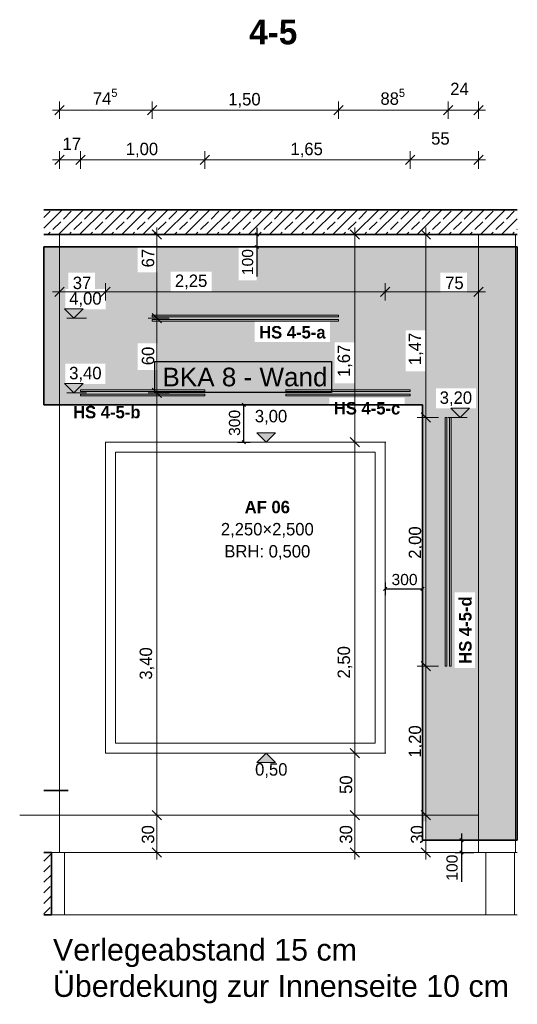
# Model space of a CAD drawing. Extents: x -22247 to 536407, y -187892 to 17509.
# Tile 55 of 75: x 447912 to 451915, y -186496 to -178578. Entities that reach past the tile are written whole.
import ezdxf
from ezdxf.lldxf.tags import DXFTag

# ---------------------------------------------------------------- set-up
doc = ezdxf.new("R2010")
doc.units = 0
doc.header["$LTSCALE"] = 50
doc.layers.get('0').update_dxf_attribs({"lineweight": 25})
for name, color, linetype, lineweight in [('01 Allgemein Beschriftung', 7, 'Continuous', 25), ('01 Bemaßung einbauteile', 7, 'Continuous', 25), ('01AFU Allgemein Bemaßung', 7, 'Continuous', 25), ('20 Außenwände', 7, 'Continuous', 25), ('20 Dach Stb-Decke', 7, 'Continuous', 25), ('20 Einbauteile - Halfenschienen', 7, 'Continuous', 25), ('20 Fenster Texte', 7, 'Continuous', 25), ('20 Fundament', 7, 'Continuous', 25), ('20 Innenwände', 7, 'Continuous', 25), ('H_Mass', 7, 'Continuous', 25), ('H_Text', 7, 'Continuous', 25), ('X_Mass', 7, 'Continuous', 25), ('X_Text', 7, 'Continuous', 25)]:
    doc.layers.add(name, color=color, linetype=linetype, lineweight=lineweight)
doc.layers.add('H_Fläschenheizung', color=7, linetype='Continuous', lineweight=35, true_color=0xff9393)
doc.styles.add('ERSTELLTER_STIL_2', font='GOTHIC.TTF')
doc.styles.add('ERSTELLTER_STIL_3', font='txt')
doc.styles.get("Standard").update_dxf_attribs({"font": 'txt.shx'})
tags = doc.linetypes.add('Untersicht', pattern=[0.4, 0.3, -0.1]).pattern_tags.tags
tags[6:7] = [DXFTag(74, 4), DXFTag(75, 0), DXFTag(340, '0'), DXFTag(46, 1.0), DXFTag(50, 0.0), DXFTag(44, 0.0), DXFTag(45, 0.0)]
tags[4:5] = [DXFTag(74, 4), DXFTag(75, 0), DXFTag(340, '0'), DXFTag(46, 1.0), DXFTag(50, 0.0), DXFTag(44, 0.0), DXFTag(45, 0.0)]
pattern_1 = [(45, (429468.53, -184975.84), (-84.8528, 84.8528), []), (45, (429426.1, -184933.41), (-84.8528, 84.8528), [90, -30])]

# ---------------------------------------------------------------- blocks, each defined once
blk = doc.blocks.new('Schraffur_A07DT84KVH', base_point=(448106.7, -185175.8))
at = {"ltscale": 0.35}
for points in [[(448862, -180405.8), (448304, -180612.5), (448106.7, -180405.8)], [(448304, -180612.5), (448106.7, -181675.8), (448106.7, -180405.8)], [(448862, -180405.8), (448518.3, -180612.5), (448304, -180612.5)], [(448862, -180405.8), (448602.2, -180744.5), (448518.3, -180744.5)], [(448862, -180405.8), (448518.3, -180744.5), (448518.3, -180612.5)], [(448862, -181395.6), (448862, -180405.8), (448602.2, -180906.5)], [(448862, -180405.8), (448602.2, -180906.5), (448602.2, -180744.5)], [(448862, -180609.1), (448862, -181395.6), (448862, -180405.8)], [(449022, -180609.1), (449022, -180405.8), (449673.5, -180409.2)], [(449022, -180405.8), (449673.5, -180409.2), (451915.1, -180405.8)], [(449022, -180609.1), (449673.5, -180409.2), (449126.6, -180603.3)], [(449673.5, -180409.2), (449456.5, -180603.3), (449126.6, -180603.3)], [(449673.5, -180673), (449456.5, -180763.3), (449673.5, -180409.2)], [(449456.5, -180763.3), (449673.5, -180409.2), (449456.5, -180603.3)], [(449673.5, -180409.2), (451915.1, -180405.8), (449817.5, -180409.2)], [(451294.8, -180613.4), (449817.5, -180673), (451915.1, -180405.8)], [(451915.1, -180405.8), (449817.5, -180409.2), (449817.5, -180673)], [(451294.8, -180613.4), (451915.1, -180405.8), (451509.1, -180613.4)], [(451509.1, -180613.4), (451915.1, -180405.8), (451509.1, -180773.4)], [(451915.1, -180405.8), (451509.1, -180773.4), (451581.7, -181542.4)], [(451581.7, -181704.2), (451581.7, -181542.4), (451915.1, -180405.8)], [(451581.7, -181704.2), (451915.1, -180405.8), (451915.1, -185175.8)], [(449126.6, -180763.3), (449022, -181395.6), (449126.6, -180603.3)], [(449022, -181395.6), (449126.6, -180603.3), (449022, -181181.3)], [(449126.6, -180603.3), (449022, -181181.3), (449022, -180609.1)], [(448304, -180612.5), (448280.2, -180744.5), (448106.7, -181675.8)], [(448304, -180612.5), (448304, -180744.5), (448280.2, -180744.5)], [(449022, -181181.3), (449022, -180609.1), (448862, -181181.3)], [(449022, -180609.1), (448862, -181181.3), (448862, -180609.1)], [(448862, -181181.3), (448862, -180609.1), (448862, -181395.6)], [(449801.6, -181170.2), (449673.5, -180673), (449456.5, -180763.3)], [(449801.6, -181005.8), (449801.6, -181170.2), (449673.5, -180673)], [(449801.6, -181005.8), (449673.5, -180673), (449817.5, -180673)], [(449801.6, -181005.8), (449817.5, -180673), (450409, -181005.8)], [(451294.8, -180613.4), (450409, -181005.8), (449817.5, -180673)], [(451294.8, -180613.4), (450445.4, -181171.5), (450409, -181170.2)], [(451294.8, -180613.4), (450409, -181170.2), (450409, -181005.8)], [(451294.8, -180613.4), (450605.4, -181171.5), (450445.4, -181171.5)], [(451294.8, -180613.4), (451017.6, -181075.7), (450605.4, -181501.5)], [(451294.8, -180613.4), (450605.4, -181501.5), (450605.4, -181171.5)], [(451294.8, -180613.4), (451177.6, -181075.7), (451017.6, -181075.7)], [(451260.9, -181542.4), (451294.8, -180613.4), (451177.6, -181405.7)], [(451294.8, -180613.4), (451177.6, -181405.7), (451177.6, -181075.7)], [(451294.8, -180773.4), (451260.9, -181542.4), (451294.8, -180613.4)], [(448280.2, -181506.5), (448106.7, -181675.8), (448280.2, -180744.5)], [(448280.2, -181506.5), (448280.2, -180744.5), (448280.2, -180906.5)], [(450402.3, -181675.8), (449126.6, -180763.3), (449022, -181395.6)], [(449801.6, -181170.2), (450402.3, -181675.8), (449126.6, -180763.3)], [(449801.6, -181170.2), (449126.6, -180763.3), (449456.5, -180763.3)], [(451581.7, -181542.4), (451294.8, -180773.4), (451260.9, -181542.4)], [(451509.1, -180773.4), (451581.7, -181542.4), (451294.8, -180773.4)], [(448602.2, -180906.5), (448601, -181344.5), (448280.2, -181344.5)], [(448280.2, -181506.5), (448280.2, -180906.5), (448280.2, -181344.5)], [(448602.2, -180906.5), (448280.2, -181344.5), (448280.2, -180906.5)], [(448862, -181395.6), (448601, -181506.5), (448602.2, -180906.5)], [(448601, -181506.5), (448602.2, -180906.5), (448601, -181344.5)], [(451017.6, -181075.7), (451010.1, -181617.2), (450605.4, -181501.5)], [(451017.6, -181405.7), (451010.1, -181675.8), (451017.6, -181075.7)], [(451010.1, -181675.8), (451017.6, -181075.7), (451010.1, -181617.2)], [(450409, -181170.2), (450402.3, -181617.2), (449801.6, -181170.2)], [(450402.3, -181617.2), (449801.6, -181170.2), (450402.3, -181675.8)], [(450445.4, -181501.5), (450409, -181170.2), (450402.3, -181617.2)], [(450445.4, -181171.5), (450445.4, -181501.5), (450409, -181170.2)], [(450402.3, -181675.8), (448862, -181395.6), (448601, -181506.5)], [(449022, -181395.6), (450402.3, -181675.8), (448862, -181395.6)], [(451152.2, -181675.8), (451017.6, -181405.7), (451010.1, -181675.8)], [(451177.6, -181405.7), (451152.2, -181675.8), (451017.6, -181405.7)], [(451186.9, -185024.6), (451177.6, -181405.7), (451152.2, -185024.6)], [(451177.6, -181405.7), (451152.2, -185024.6), (451152.2, -181675.8)], [(451260.9, -181542.4), (451186.9, -185024.6), (451177.6, -181405.7)], [(448280.2, -181506.5), (450402.3, -181675.8), (448106.7, -181675.8)], [(448280.2, -181506.5), (448601, -181506.5), (450402.3, -181675.8)], [(450402.3, -181617.2), (450445.4, -181501.5), (451010.1, -181617.2)], [(451010.1, -181617.2), (450605.4, -181501.5), (450445.4, -181501.5)], [(451260.9, -181704.2), (451186.9, -185175.8), (451260.9, -181542.4)], [(451186.9, -185175.8), (451260.9, -181542.4), (451186.9, -185024.6)], [(451411.4, -183790.3), (451186.9, -185175.8), (451260.9, -181704.2)], [(451581.7, -181704.2), (451411.4, -183183.1), (451260.9, -181704.2)], [(451411.4, -183790.3), (451260.9, -181704.2), (451411.4, -183183.1)], [(451581.7, -181704.2), (451575.8, -183183.1), (451411.4, -183183.1)], [(451581.7, -181704.2), (451915.1, -185175.8), (451575.8, -183790.3)], [(451581.7, -181704.2), (451575.8, -183790.3), (451575.8, -183183.1)], [(451411.4, -183790.3), (451915.1, -185175.8), (451186.9, -185175.8)], [(451411.4, -183790.3), (451575.8, -183790.3), (451915.1, -185175.8)]]:
    blk.add_solid(points, dxfattribs=at)
blk = doc.blocks.new('-D281')
at = {"layer": '01 Bemaßung einbauteile', "color": 200, "linetype": 'Continuous', "lineweight": 18, "ltscale": 0.00105, "true_color": 0xd600ff}
for p, q in [((448.2319, -179.7762), (448.2319, -179.6355)), ((448.4022, -179.7762), (448.4022, -179.6355)), ((448.1757, -179.7058), (448.2319, -179.7058)), ((448.2694, -179.6683), (448.1944, -179.7433)), ((448.2319, -179.7058), (448.4022, -179.7058)), ((448.4397, -179.6683), (448.3647, -179.7433))]:
    blk.add_line(p, q, dxfattribs=at)
at = {"layer": '01 Bemaßung einbauteile', "color": 200, "lineweight": 18, "ltscale": 0.00105, "true_color": 0xd600ff, "insert": (448.2567, -179.6261), "char_height": 0.1, "attachment_point": 7, "style": 'ERSTELLTER_STIL_2'}
blk.add_mtext('\\A1;{\\pql;\\fCentury Gothic|b0|i0|c0|p0;\\W1.000000;17}', dxfattribs=at)
blk = doc.blocks.new('-D282')
at = {"layer": '01 Bemaßung einbauteile', "color": 200, "linetype": 'Continuous', "lineweight": 18, "ltscale": 0.00105, "true_color": 0xd600ff}
for p, q in [((448.4022, -179.7762), (448.4022, -179.6355)), ((449.4022, -179.7762), (449.4022, -179.6355)), ((448.4397, -179.6683), (448.3647, -179.7433)), ((448.4022, -179.7058), (449.4022, -179.7058)), ((449.4397, -179.6683), (449.3647, -179.7433))]:
    blk.add_line(p, q, dxfattribs=at)
at = {"layer": '01 Bemaßung einbauteile', "color": 200, "lineweight": 18, "ltscale": 0.00105, "true_color": 0xd600ff, "insert": (448.7653, -179.6858), "char_height": 0.1, "attachment_point": 7, "style": 'ERSTELLTER_STIL_2'}
blk.add_mtext('\\A1;{\\pql;\\fCentury Gothic|b0|i0|c0|p0;\\W1.000000;1,00}', dxfattribs=at)
blk = doc.blocks.new('-D283')
at = {"layer": '01 Bemaßung einbauteile', "color": 200, "linetype": 'Continuous', "lineweight": 18, "ltscale": 0.00105, "true_color": 0xd600ff}
for p, q in [((449.4022, -179.7762), (449.4022, -179.6355)), ((451.0522, -179.7762), (451.0522, -179.6355)), ((449.4397, -179.6683), (449.3647, -179.7433)), ((449.4022, -179.7058), (451.0522, -179.7058)), ((451.0897, -179.6683), (451.0147, -179.7433))]:
    blk.add_line(p, q, dxfattribs=at)
at = {"layer": '01 Bemaßung einbauteile', "color": 200, "lineweight": 18, "ltscale": 0.00105, "true_color": 0xd600ff, "insert": (450.0903, -179.6858), "char_height": 0.1, "attachment_point": 7, "style": 'ERSTELLTER_STIL_2'}
blk.add_mtext('\\A1;{\\pql;\\fCentury Gothic|b0|i0|c0|p0;\\W1.000000;1,65}', dxfattribs=at)
blk = doc.blocks.new('-D284')
at = {"layer": '01 Bemaßung einbauteile', "color": 200, "linetype": 'Continuous', "lineweight": 18, "ltscale": 0.00105, "true_color": 0xd600ff}
for p, q in [((451.0522, -179.7762), (451.0522, -179.6355)), ((451.6018, -179.7762), (451.6018, -179.6355)), ((451.0897, -179.6683), (451.0147, -179.7433)), ((451.0522, -179.7058), (451.6018, -179.7058)), ((451.5643, -179.7433), (451.6393, -179.6683)), ((451.6018, -179.7058), (451.6581, -179.7058))]:
    blk.add_line(p, q, dxfattribs=at)
at = {"layer": '01 Bemaßung einbauteile', "color": 200, "lineweight": 18, "ltscale": 0.00105, "true_color": 0xd600ff, "insert": (451.2218, -179.5844), "char_height": 0.1, "attachment_point": 7, "style": 'ERSTELLTER_STIL_2'}
blk.add_mtext('\\A1;{\\pql;\\fCentury Gothic|b0|i0|c0|p0;\\W1.000000;55}', dxfattribs=at)
blk = doc.blocks.new('-D285')
at = {"layer": '01AFU Allgemein Bemaßung', "color": 7, "linetype": 'Continuous', "lineweight": 13, "ltscale": 0.00028561}
for p, q in [((448.2694, -180.7283), (448.1944, -180.8033)), ((448.2319, -181.0158), (448.2319, -180.6955)), ((448.6397, -180.7283), (448.5647, -180.8033)), ((448.6022, -180.8362), (448.6022, -180.6955)), ((448.1757, -180.7658), (448.2319, -180.7658)), ((448.2319, -180.7658), (448.6022, -180.7658))]:
    blk.add_line(p, q, dxfattribs=at)
at = {"layer": '01AFU Allgemein Bemaßung', "color": 7, "lineweight": 13, "ltscale": 0.00028561, "insert": (448.3388, -180.7458), "char_height": 0.1, "attachment_point": 7, "style": 'ERSTELLTER_STIL_2'}
blk.add_mtext('\\A1;{\\pql;\\fCentury Gothic|b0|i0|c0|p0;\\W1.000000;37}', dxfattribs=at)
blk = doc.blocks.new('-D286')
at = {"layer": '01AFU Allgemein Bemaßung', "color": 7, "linetype": 'Continuous', "lineweight": 13, "ltscale": 0.00028561}
for p, q in [((448.6397, -180.7283), (448.5647, -180.8033)), ((448.6022, -180.8362), (448.6022, -180.6955)), ((450.8897, -180.7283), (450.8147, -180.8033)), ((450.8522, -180.8362), (450.8522, -180.6955)), ((448.6022, -180.7658), (450.8522, -180.7658))]:
    blk.add_line(p, q, dxfattribs=at)
at = {"layer": '01AFU Allgemein Bemaßung', "color": 7, "lineweight": 13, "ltscale": 0.00028561, "insert": (449.1608, -180.7458), "char_height": 0.1, "attachment_point": 7, "style": 'ERSTELLTER_STIL_2'}
blk.add_mtext('\\A1;{\\pql;\\fCentury Gothic|b0|i0|c0|p0;\\W1.000000;2,25}', dxfattribs=at)
blk = doc.blocks.new('-D287')
at = {"layer": '01AFU Allgemein Bemaßung', "color": 7, "linetype": 'Continuous', "lineweight": 13, "ltscale": 0.00028561}
for p, q in [((450.8897, -180.7283), (450.8147, -180.8033)), ((450.8522, -180.8362), (450.8522, -180.6955)), ((451.5643, -180.8033), (451.6393, -180.7283)), ((451.6018, -181.0158), (451.6018, -180.6955)), ((450.8522, -180.7658), (451.6018, -180.7658)), ((451.6018, -180.7658), (451.6581, -180.7658))]:
    blk.add_line(p, q, dxfattribs=at)
at = {"layer": '01AFU Allgemein Bemaßung', "color": 7, "lineweight": 13, "ltscale": 0.00028561, "insert": (451.3348, -180.7458), "char_height": 0.1, "attachment_point": 7, "style": 'ERSTELLTER_STIL_2'}
blk.add_mtext('\\A1;{\\pql;\\fCentury Gothic|b0|i0|c0|p0;\\W1.000000;75}', dxfattribs=at)
blk = doc.blocks.new('-D288')
at = {"layer": '01 Bemaßung einbauteile', "color": 200, "linetype": 'Continuous', "lineweight": 18, "ltscale": 0.00105, "true_color": 0xd600ff}
for p, q in [((448.2319, -179.3762), (448.2319, -179.2355)), ((448.1757, -179.3058), (448.2319, -179.3058)), ((448.2694, -179.2683), (448.1944, -179.3433))]:
    blk.add_line(p, q, dxfattribs=at)
blk = doc.blocks.new('-D289')
at = {"layer": '01 Bemaßung einbauteile', "color": 200, "linetype": 'Continuous', "lineweight": 18, "ltscale": 0.00105, "true_color": 0xd600ff}
for p, q in [((448.2319, -179.3762), (448.2319, -179.2355)), ((448.9767, -179.3762), (448.9767, -179.2355)), ((448.2694, -179.2683), (448.1944, -179.3433)), ((448.2319, -179.3058), (448.9767, -179.3058)), ((449.0142, -179.2683), (448.9392, -179.3433))]:
    blk.add_line(p, q, dxfattribs=at)
at = {"layer": '01 Bemaßung einbauteile', "color": 200, "lineweight": 18, "ltscale": 0.00105, "true_color": 0xd600ff, "insert": (448.5002, -179.2917), "char_height": 0.1, "attachment_point": 7, "style": 'ERSTELLTER_STIL_2'}
blk.add_mtext('\\A1;{\\pql;\\fCentury Gothic|b0|i0|c0|p0;\\W1.000000;74\\fCentury Gothic|b0|i0|c0|p0;\\W1.000000;\\A1{\\H.66x;\\S5^  ;}}', dxfattribs=at)
blk = doc.blocks.new('-D290')
at = {"layer": '01 Bemaßung einbauteile', "color": 200, "linetype": 'Continuous', "lineweight": 18, "ltscale": 0.00105, "true_color": 0xd600ff}
for p, q in [((448.9767, -179.3762), (448.9767, -179.2355)), ((450.4767, -179.3762), (450.4767, -179.2355)), ((449.0142, -179.2683), (448.9392, -179.3433)), ((448.9767, -179.3058), (450.4767, -179.3058)), ((450.5142, -179.2683), (450.4392, -179.3433))]:
    blk.add_line(p, q, dxfattribs=at)
at = {"layer": '01 Bemaßung einbauteile', "color": 200, "lineweight": 18, "ltscale": 0.00105, "true_color": 0xd600ff, "insert": (449.5898, -179.2858), "char_height": 0.1, "attachment_point": 7, "style": 'ERSTELLTER_STIL_2'}
blk.add_mtext('\\A1;{\\pql;\\fCentury Gothic|b0|i0|c0|p0;\\W1.000000;1,50}', dxfattribs=at)
blk = doc.blocks.new('-D291')
at = {"layer": '01 Bemaßung einbauteile', "color": 200, "linetype": 'Continuous', "lineweight": 18, "ltscale": 0.00105, "true_color": 0xd600ff}
for p, q in [((450.4767, -179.3762), (450.4767, -179.2355)), ((451.3594, -179.3762), (451.3594, -179.2355)), ((450.5142, -179.2683), (450.4392, -179.3433)), ((450.4767, -179.3058), (451.3594, -179.3058)), ((451.3969, -179.2683), (451.3219, -179.3433))]:
    blk.add_line(p, q, dxfattribs=at)
at = {"layer": '01 Bemaßung einbauteile', "color": 200, "lineweight": 18, "ltscale": 0.00105, "true_color": 0xd600ff, "insert": (450.814, -179.2917), "char_height": 0.1, "attachment_point": 7, "style": 'ERSTELLTER_STIL_2'}
blk.add_mtext('\\A1;{\\pql;\\fCentury Gothic|b0|i0|c0|p0;\\W1.000000;88\\fCentury Gothic|b0|i0|c0|p0;\\W1.000000;\\A1{\\H.66x;\\S5^  ;}}', dxfattribs=at)
blk = doc.blocks.new('-D292')
at = {"layer": '01 Bemaßung einbauteile', "color": 200, "linetype": 'Continuous', "lineweight": 18, "ltscale": 0.00105, "true_color": 0xd600ff}
for p, q in [((451.3594, -179.3762), (451.3594, -179.2355)), ((451.6018, -179.3762), (451.6018, -179.2355)), ((451.3969, -179.2683), (451.3219, -179.3433)), ((451.3594, -179.3058), (451.6018, -179.3058)), ((451.5643, -179.3433), (451.6393, -179.2683)), ((451.6018, -179.3058), (451.6581, -179.3058))]:
    blk.add_line(p, q, dxfattribs=at)
at = {"layer": '01 Bemaßung einbauteile', "color": 200, "lineweight": 18, "ltscale": 0.00105, "true_color": 0xd600ff, "insert": (451.3753, -179.1844), "char_height": 0.1, "attachment_point": 7, "style": 'ERSTELLTER_STIL_2'}
blk.add_mtext('\\A1;{\\pql;\\fCentury Gothic|b0|i0|c0|p0;\\W1.000000;24}', dxfattribs=at)
blk = doc.blocks.new('-D293')
at = {"layer": '01 Bemaßung einbauteile', "color": 200, "linetype": 'Continuous', "lineweight": 18, "ltscale": 0.00105, "true_color": 0xd600ff}
for p, q in [((448.9778, -184.9383), (449.0528, -185.0133)), ((449.1153, -184.9758), (448.945, -184.9758)), ((449.0153, -185.2758), (449.0153, -184.9758)), ((449.0856, -185.2758), (448.9153, -185.2758)), ((448.9778, -185.2383), (449.0528, -185.3133)), ((449.0153, -185.3321), (449.0153, -185.2758))]:
    blk.add_line(p, q, dxfattribs=at)
at = {"layer": '01 Bemaßung einbauteile', "color": 200, "lineweight": 18, "ltscale": 0.00105, "true_color": 0xd600ff, "insert": (448.9953, -185.2041), "char_height": 0.1, "attachment_point": 7, "rotation": 90, "style": 'ERSTELLTER_STIL_2'}
blk.add_mtext('\\A1;{\\pql;\\fCentury Gothic|b0|i0|c0|p0;\\W1.000000;30}', dxfattribs=at)
blk = doc.blocks.new('-D294')
at = {"layer": '01 Bemaßung einbauteile', "color": 200, "linetype": 'Continuous', "lineweight": 18, "ltscale": 0.00105, "true_color": 0xd600ff}
for p, q in [((448.9778, -181.5406), (449.0528, -181.6156)), ((449.1153, -181.5781), (448.945, -181.5781)), ((449.0153, -184.9758), (449.0153, -181.5781)), ((448.9778, -184.9383), (449.0528, -185.0133)), ((449.1153, -184.9758), (448.945, -184.9758))]:
    blk.add_line(p, q, dxfattribs=at)
at = {"layer": '01 Bemaßung einbauteile', "color": 200, "lineweight": 18, "ltscale": 0.00105, "true_color": 0xd600ff, "insert": (448.9953, -183.8852), "char_height": 0.1, "attachment_point": 7, "rotation": 90, "style": 'ERSTELLTER_STIL_2'}
blk.add_mtext('\\A1;{\\pql;\\fCentury Gothic|b0|i0|c0|p0;\\W1.000000;3,40}', dxfattribs=at)
blk = doc.blocks.new('-D295')
at = {"layer": '01 Bemaßung einbauteile', "color": 200, "linetype": 'Continuous', "lineweight": 18, "ltscale": 0.00105, "true_color": 0xd600ff}
for p, q in [((449.1153, -180.9781), (448.945, -180.9781)), ((448.9778, -180.9406), (449.0528, -181.0156)), ((449.0153, -181.5781), (449.0153, -180.9781)), ((448.9778, -181.5406), (449.0528, -181.6156)), ((449.1153, -181.5781), (448.945, -181.5781))]:
    blk.add_line(p, q, dxfattribs=at)
at = {"layer": '01 Bemaßung einbauteile', "color": 200, "lineweight": 18, "ltscale": 0.00105, "true_color": 0xd600ff, "insert": (448.9953, -181.3564), "char_height": 0.1, "attachment_point": 7, "rotation": 90, "style": 'ERSTELLTER_STIL_2'}
blk.add_mtext('\\A1;{\\pql;\\fCentury Gothic|b0|i0|c0|p0;\\W1.000000;60}', dxfattribs=at)
blk = doc.blocks.new('-D296')
at = {"layer": '01 Bemaßung einbauteile', "color": 200, "linetype": 'Continuous', "lineweight": 18, "ltscale": 0.00105, "true_color": 0xd600ff}
for p, q in [((449.0528, -180.3433), (448.9778, -180.2683)), ((449.0153, -180.3058), (449.0153, -180.2496)), ((449.1153, -180.3058), (448.945, -180.3058)), ((449.0153, -180.9781), (449.0153, -180.3058)), ((449.1153, -180.9781), (448.945, -180.9781)), ((448.9778, -180.9406), (449.0528, -181.0156))]:
    blk.add_line(p, q, dxfattribs=at)
at = {"layer": '01 Bemaßung einbauteile', "color": 200, "lineweight": 18, "ltscale": 0.00105, "true_color": 0xd600ff, "insert": (448.9953, -180.5699), "char_height": 0.1, "attachment_point": 7, "rotation": 90, "style": 'ERSTELLTER_STIL_2'}
blk.add_mtext('\\A1;{\\pql;\\fCentury Gothic|b0|i0|c0|p0;\\W1.000000;67}', dxfattribs=at)
blk = doc.blocks.new('-D297')
at = {"layer": '01 Bemaßung einbauteile', "color": 200, "linetype": 'Continuous', "lineweight": 18, "ltscale": 0.00105, "true_color": 0xd600ff}
for p, q in [((451.1427, -184.9383), (451.2177, -185.0133)), ((451.2802, -184.9758), (451.1099, -184.9758)), ((451.1802, -185.2758), (451.1802, -184.9758)), ((451.2505, -185.2758), (451.0802, -185.2758)), ((451.1427, -185.2383), (451.2177, -185.3133)), ((451.1802, -185.3321), (451.1802, -185.2758))]:
    blk.add_line(p, q, dxfattribs=at)
at = {"layer": '01 Bemaßung einbauteile', "color": 200, "lineweight": 18, "ltscale": 0.00105, "true_color": 0xd600ff, "insert": (451.1602, -185.2041), "char_height": 0.1, "attachment_point": 7, "rotation": 90, "style": 'ERSTELLTER_STIL_2'}
blk.add_mtext('\\A1;{\\pql;\\fCentury Gothic|b0|i0|c0|p0;\\W1.000000;30}', dxfattribs=at)
blk = doc.blocks.new('-D298')
at = {"layer": '01 Bemaßung einbauteile', "color": 200, "linetype": 'Continuous', "lineweight": 18, "ltscale": 0.00105, "true_color": 0xd600ff}
for p, q in [((451.1427, -183.7383), (451.2177, -183.8133)), ((451.1802, -184.9758), (451.1802, -183.7758)), ((451.1427, -184.9383), (451.2177, -185.0133)), ((451.2802, -184.9758), (451.1099, -184.9758))]:
    blk.add_line(p, q, dxfattribs=at)
at = {"layer": '01 Bemaßung einbauteile', "color": 200, "lineweight": 18, "ltscale": 0.00105, "true_color": 0xd600ff, "insert": (451.1602, -184.5127), "char_height": 0.1, "attachment_point": 7, "rotation": 90, "style": 'ERSTELLTER_STIL_2'}
blk.add_mtext('\\A1;{\\pql;\\fCentury Gothic|b0|i0|c0|p0;\\W1.000000;1,20}', dxfattribs=at)
blk = doc.blocks.new('-D299')
at = {"layer": '01 Bemaßung einbauteile', "color": 200, "linetype": 'Continuous', "lineweight": 18, "ltscale": 0.00105, "true_color": 0xd600ff}
for p, q in [((451.2802, -181.7758), (451.1099, -181.7758)), ((451.1427, -181.7383), (451.2177, -181.8133)), ((451.1802, -183.7758), (451.1802, -181.7758)), ((451.1427, -183.7383), (451.2177, -183.8133)), ((451.2802, -183.7758), (451.1099, -183.7758)), ((451.1802, -184.9758), (451.1802, -183.7758))]:
    blk.add_line(p, q, dxfattribs=at)
at = {"layer": '01 Bemaßung einbauteile', "color": 200, "lineweight": 18, "ltscale": 0.00105, "true_color": 0xd600ff, "insert": (451.1602, -182.9127), "char_height": 0.1, "attachment_point": 7, "rotation": 90, "style": 'ERSTELLTER_STIL_2'}
blk.add_mtext('\\A1;{\\pql;\\fCentury Gothic|b0|i0|c0|p0;\\W1.000000;2,00}', dxfattribs=at)
blk = doc.blocks.new('-D300')
at = {"layer": '01 Bemaßung einbauteile', "color": 200, "linetype": 'Continuous', "lineweight": 18, "ltscale": 0.00105, "true_color": 0xd600ff}
for p, q in [((451.2177, -180.3433), (451.1427, -180.2683)), ((451.1802, -180.3058), (451.1802, -180.2496)), ((451.2802, -180.3058), (451.1099, -180.3058)), ((451.1802, -181.7758), (451.1802, -180.3058)), ((451.2802, -181.7758), (451.1099, -181.7758)), ((451.1427, -181.7383), (451.2177, -181.8133))]:
    blk.add_line(p, q, dxfattribs=at)
at = {"layer": '01 Bemaßung einbauteile', "color": 200, "lineweight": 18, "ltscale": 0.00105, "true_color": 0xd600ff, "insert": (451.1602, -181.3559), "char_height": 0.1, "attachment_point": 7, "rotation": 90, "style": 'ERSTELLTER_STIL_2'}
blk.add_mtext('\\A1;{\\pql;\\fCentury Gothic|b0|i0|c0|p0;\\W1.000000;1,47}', dxfattribs=at)
blk = doc.blocks.new('-D301')
at = {"layer": '01AFU Allgemein Bemaßung', "color": 7, "linetype": 'Continuous', "lineweight": 13, "ltscale": 0.00028561}
for p, q in [((450.5704, -184.9383), (450.6454, -185.0133)), ((450.8579, -184.9758), (450.5376, -184.9758)), ((450.6079, -185.2758), (450.6079, -184.9758)), ((450.8579, -185.2758), (450.5376, -185.2758)), ((450.5704, -185.2383), (450.6454, -185.3133)), ((450.6079, -185.3321), (450.6079, -185.2758))]:
    blk.add_line(p, q, dxfattribs=at)
at = {"layer": '01AFU Allgemein Bemaßung', "color": 7, "lineweight": 13, "ltscale": 0.00028561, "insert": (450.5879, -185.2041), "char_height": 0.1, "attachment_point": 7, "rotation": 90, "style": 'ERSTELLTER_STIL_2'}
blk.add_mtext('\\A1;{\\pql;\\fCentury Gothic|b0|i0|c0|p0;\\W1.000000;30}', dxfattribs=at)
blk = doc.blocks.new('-D302')
at = {"layer": '01AFU Allgemein Bemaßung', "color": 7, "linetype": 'Continuous', "lineweight": 13, "ltscale": 0.00028561}
for p, q in [((450.8579, -184.4758), (450.5376, -184.4758)), ((450.5704, -184.4383), (450.6454, -184.5133)), ((450.6079, -184.9758), (450.6079, -184.4758)), ((450.5704, -184.9383), (450.6454, -185.0133)), ((450.8579, -184.9758), (450.5376, -184.9758))]:
    blk.add_line(p, q, dxfattribs=at)
at = {"layer": '01AFU Allgemein Bemaßung', "color": 7, "lineweight": 13, "ltscale": 0.00028561, "insert": (450.5879, -184.8041), "char_height": 0.1, "attachment_point": 7, "rotation": 90, "style": 'ERSTELLTER_STIL_2'}
blk.add_mtext('\\A1;{\\pql;\\fCentury Gothic|b0|i0|c0|p0;\\W1.000000;50}', dxfattribs=at)
blk = doc.blocks.new('-D303')
at = {"layer": '01AFU Allgemein Bemaßung', "color": 7, "linetype": 'Continuous', "lineweight": 13, "ltscale": 0.00028561}
for p, q in [((450.5704, -181.9383), (450.6454, -182.0133)), ((450.8579, -181.9758), (450.5376, -181.9758)), ((450.6079, -184.4758), (450.6079, -181.9758)), ((450.8579, -184.4758), (450.5376, -184.4758)), ((450.5704, -184.4383), (450.6454, -184.5133))]:
    blk.add_line(p, q, dxfattribs=at)
at = {"layer": '01AFU Allgemein Bemaßung', "color": 7, "lineweight": 13, "ltscale": 0.00028561, "insert": (450.5879, -183.8758), "char_height": 0.1, "attachment_point": 7, "rotation": 90, "style": 'ERSTELLTER_STIL_2'}
blk.add_mtext('\\A1;{\\pql;\\fCentury Gothic|b0|i0|c0|p0;\\W1.000000;2,50}', dxfattribs=at)
blk = doc.blocks.new('-D304')
at = {"layer": '01AFU Allgemein Bemaßung', "color": 7, "linetype": 'Continuous', "lineweight": 13, "ltscale": 0.00028561}
for p, q in [((450.6454, -180.3433), (450.5704, -180.2683)), ((450.8579, -180.3058), (450.5376, -180.3058)), ((450.6079, -181.9758), (450.6079, -180.3058)), ((450.5704, -181.9383), (450.6454, -182.0133)), ((450.8579, -181.9758), (450.5376, -181.9758))]:
    blk.add_line(p, q, dxfattribs=at)
at = {"layer": '01AFU Allgemein Bemaßung', "color": 7, "lineweight": 13, "ltscale": 0.00028561, "insert": (450.5879, -181.4517), "char_height": 0.1, "attachment_point": 7, "rotation": 90, "style": 'ERSTELLTER_STIL_2'}
blk.add_mtext('\\A1;{\\pql;\\fCentury Gothic|b0|i0|c0|p0;\\W1.000000;1,67}', dxfattribs=at)
blk = doc.blocks.new('-D305')
at = {"layer": '01AFU Allgemein Bemaßung', "color": 7, "linetype": 'Continuous', "lineweight": 13, "ltscale": 0.00028561}
for p, q in [((450.6454, -180.3433), (450.5704, -180.2683)), ((450.6079, -180.3058), (450.6079, -180.2496)), ((450.8579, -180.3058), (450.5376, -180.3058))]:
    blk.add_line(p, q, dxfattribs=at)
blk = doc.blocks.new('Maß_A06WTXF51A', base_point=(449700, -180642.1))
at = {"ltscale": 0.003906}
for p, q in [((449820, -180252.8), (449820, -180642.1)), ((449770, -180305.8), (449870, -180305.8)), ((449806.7, -180292.6), (449833.3, -180319.1)), ((449770, -180405.8), (449870, -180405.8)), ((449806.7, -180392.6), (449833.3, -180419.1))]:
    blk.add_line(p, q, dxfattribs=at)
at = {"ltscale": 0.003906, "insert": (449700, -180632.3), "char_height": 90, "attachment_point": 1, "rotation": 90}
blk.add_mtext('{\\fArial;100}', dxfattribs=at)
blk = doc.blocks.new('Maß_A06WTXF61A', base_point=(449595, -181989.1))
at = {"ltscale": 0.003906}
for p, q in [((449665, -181675.8), (449765, -181675.8)), ((449701.7, -181662.6), (449728.3, -181689.1)), ((449715, -181975.8), (449715, -181675.8)), ((449665, -181975.8), (449765, -181975.8)), ((449701.7, -181962.6), (449728.3, -181989.1))]:
    blk.add_line(p, q, dxfattribs=at)
at = {"ltscale": 0.003906, "insert": (449595, -181925.1), "char_height": 90, "attachment_point": 1, "rotation": 90}
blk.add_mtext('{\\fArial;300}', dxfattribs=at)
blk = doc.blocks.new('Maß_A06WTXF81A', base_point=(450838.9, -183205))
at = {"ltscale": 0.003906}
for p, q in [((450852.2, -183105), (450852.2, -183205)), ((451152.2, -183105), (451152.2, -183205)), ((450865.5, -183141.7), (450838.9, -183168.3)), ((450852.2, -183155), (451152.2, -183155)), ((451165.5, -183141.7), (451138.9, -183168.3))]:
    blk.add_line(p, q, dxfattribs=at)
at = {"ltscale": 0.003906, "insert": (450902.9, -183035), "char_height": 90, "attachment_point": 1}
blk.add_mtext('{\\fArial;300}', dxfattribs=at)
blk = doc.blocks.new('Bauteilbeschriftung_A07DT84SVH', base_point=(448998, -181576.2))
at = {"linetype": 'Continuous', "ltscale": 0.25}
for p, q in [((448998, -181326.2), (450419.5, -181326.2)), ((448998, -181576.2), (448998, -181326.2)), ((450419.5, -181326.2), (450419.5, -181576.2)), ((450419.5, -181576.2), (448998, -181576.2))]:
    blk.add_line(p, q, dxfattribs=at)
at = {"ltscale": 0.25, "insert": (449060.6, -181376.2), "char_height": 150, "attachment_point": 1}
blk.add_mtext('{\\fArial;BKA 8 - Wand}', dxfattribs=at)
blk = doc.blocks.new('Maß_A07DT84TVH', base_point=(451345, -185512.1))
at = {"ltscale": 0.25}
for p, q in [((451415, -185175.8), (451565, -185175.8)), ((451451.7, -185162.6), (451478.3, -185189.1)), ((451465, -185122.8), (451465, -185512.1)), ((451415, -185275.8), (451565, -185275.8)), ((451451.7, -185262.6), (451478.3, -185289.1))]:
    blk.add_line(p, q, dxfattribs=at)
at = {"ltscale": 0.25, "insert": (451345, -185502.3), "char_height": 90, "attachment_point": 1, "rotation": 90}
blk.add_mtext('{\\fArial;100}', dxfattribs=at)

msp = doc.modelspace()

# ---------------------------------------------------------------- hatches: boundary and pattern name
at = {"layer": '01AFU Allgemein Bemaßung', "linetype": 'Continuous', "lineweight": 13, "ltscale": 0.00028561}
for points in [[(449895.7, -181975.8), (449970.7, -181900.8), (449820.7, -181900.8)], [(449895.7, -184475.8), (449820.7, -184550.8), (449970.7, -184550.8)]]:
    msp.add_hatch(color=7, dxfattribs=at).paths.add_polyline_path(points)
at = {"layer": '20 Dach Stb-Decke', "linetype": 'Continuous', "lineweight": 13, "ltscale": 0.00028561, "true_color": 0x000100}
h = msp.add_hatch(dxfattribs=at)
h.set_pattern_fill('Beton_Stahlbeton_000e', color=98, scale=1000, style=0, pattern_type=2)
h.set_pattern_definition(pattern_1)
h.paths.add_polyline_path([(448106.7, -180105.8), (448106.7, -180305.8), (451915.1, -180305.8), (451915.1, -180105.8)])
at = {"layer": '20 Fundament', "linetype": 'Continuous', "lineweight": 13, "ltscale": 0.00028561, "true_color": 0x000100}
h = msp.add_hatch(dxfattribs=at)
h.set_pattern_fill('Beton_Stahlbeton_000e', color=98, scale=1000, style=0, pattern_type=2)
h.set_pattern_definition(pattern_1)
h.paths.add_polyline_path([(448167.3, -185775.8), (448167.3, -185275.8), (448106.7, -185275.8), (448106.7, -185775.8)])

# ---------------------------------------------------------------- linework, layer by layer
at = {"layer": '01 Bemaßung einbauteile', "color": 200, "linetype": 'Continuous', "lineweight": 18, "ltscale": 0.00105, "true_color": 0xd600ff}
for p, q in [((448348.5, -180978.1), (448273.5, -180903.1)), ((448273.5, -180903.1), (448423.5, -180903.1)), ((448423.5, -180903.1), (448348.5, -180978.1)), ((448348.5, -180978.1), (448292.2, -180978.1)), ((448348.5, -180978.1), (448448.5, -180978.1)), ((448348.5, -181578.1), (448273.5, -181503.1)), ((448273.5, -181503.1), (448423.5, -181503.1)), ((448423.5, -181503.1), (448348.5, -181578.1)), ((448348.5, -181578.1), (448292.2, -181578.1)), ((448348.5, -181578.1), (448448.5, -181578.1)), ((451455.1, -181775.8), (451380.1, -181700.8)), ((451380.1, -181700.8), (451530.1, -181700.8)), ((451530.1, -181700.8), (451455.1, -181775.8)), ((451455.1, -181775.8), (451355.1, -181775.8)), ((451455.1, -181775.8), (451511.3, -181775.8))]:
    msp.add_line(p, q, dxfattribs=at)
at = {"layer": '01AFU Allgemein Bemaßung', "color": 7, "linetype": 'Continuous', "lineweight": 13, "ltscale": 0.00028561}
for p, q in [((449895.7, -181975.8), (449820.7, -181900.8)), ((449820.7, -181900.8), (449970.7, -181900.8)), ((449970.7, -181900.8), (449895.7, -181975.8)), ((449895.7, -181975.8), (449839.4, -181975.8)), ((449895.7, -181975.8), (450145.7, -181975.8)), ((449895.7, -184475.8), (449645.7, -184475.8)), ((449895.7, -184475.8), (449820.7, -184550.8)), ((449895.7, -184475.8), (449951.9, -184475.8)), ((449970.7, -184550.8), (449895.7, -184475.8)), ((449820.7, -184550.8), (449970.7, -184550.8))]:
    msp.add_line(p, q, dxfattribs=at)
at = {"layer": '20 Außenwände', "color": 7, "linetype": 'Continuous', "lineweight": 18, "ltscale": 0.00105}
for p, q in [((451601.8, -180305.8), (451601.8, -185275.8)), ((451900.1, -185275.8), (451900.1, -180305.8)), ((448602.2, -181975.8), (448602.2, -184475.8)), ((448602.2, -184475.8), (448602.2, -181975.8)), ((448602.2, -181975.8), (450852.2, -181975.8)), ((450852.2, -181975.8), (450852.2, -184475.8)), ((448682.2, -184395.8), (448682.2, -182055.8)), ((448682.2, -182055.8), (449727.2, -182055.8)), ((449727.2, -182055.8), (450772.2, -182055.8)), ((450772.2, -182055.8), (450772.2, -184395.8)), ((449727.2, -184395.8), (448682.2, -184395.8)), ((450772.2, -184395.8), (449727.2, -184395.8)), ((450852.2, -184475.8), (448602.2, -184475.8)), ((451900.1, -185275.8), (451891.2, -185275.8))]:
    msp.add_line(p, q, dxfattribs=at)
at = {"layer": '20 Dach Stb-Decke', "color": 7, "linetype": 'Continuous', "lineweight": 35, "ltscale": 0.015006}
for p, q in [((451915.1, -180105.8), (448106.7, -180105.8)), ((451915.1, -180305.8), (448106.7, -180305.8))]:
    msp.add_line(p, q, dxfattribs=at)
at = {"layer": '20 Dach Stb-Decke', "color": 30, "linetype": 'Untersicht', "lineweight": 18, "ltscale": 0.00026244, "true_color": 0xff7300}
msp.add_line((447911.8, -184975.8), (451601.1, -184975.8), dxfattribs=at)
at = {"layer": '20 Einbauteile - Halfenschienen', "color": 200, "linetype": 'Continuous', "lineweight": 18, "ltscale": 0.00105, "true_color": 0xd600ff}
for p, q in [((450476.7, -180953.6), (448976.7, -180953.6)), ((448976.7, -180966.9), (448976.7, -180953.6)), ((450476.7, -180966.9), (448976.7, -180966.9)), ((448976.7, -181002.6), (448976.7, -180989.4)), ((450476.7, -180989.4), (448976.7, -180989.4)), ((450476.7, -181002.6), (448976.7, -181002.6)), ((450476.7, -180966.9), (450476.7, -180953.6)), ((450476.7, -181002.6), (450476.7, -180989.4)), ((449402.2, -181553.6), (448402.2, -181553.6)), ((448402.2, -181566.9), (448402.2, -181553.6)), ((449402.2, -181566.9), (449402.2, -181553.6)), ((451052.2, -181553.6), (450052.2, -181553.6)), ((450052.2, -181566.9), (450052.2, -181553.6)), ((451052.2, -181566.9), (451052.2, -181553.6)), ((449402.2, -181566.9), (448402.2, -181566.9)), ((448402.2, -181602.6), (448402.2, -181589.4)), ((449402.2, -181589.4), (448402.2, -181589.4)), ((449402.2, -181602.6), (448402.2, -181602.6)), ((449402.2, -181602.6), (449402.2, -181589.4)), ((451052.2, -181566.9), (450052.2, -181566.9)), ((450052.2, -181602.6), (450052.2, -181589.4)), ((451052.2, -181589.4), (450052.2, -181589.4)), ((451052.2, -181602.6), (450052.2, -181602.6)), ((451052.2, -181602.6), (451052.2, -181589.4)), ((451334.9, -181775.8), (451348.1, -181775.8)), ((451334.9, -183775.8), (451334.9, -181775.8)), ((451348.1, -183775.8), (451348.1, -181775.8)), ((451370.6, -181775.8), (451383.9, -181775.8)), ((451370.6, -183775.8), (451370.6, -181775.8)), ((451383.9, -183775.8), (451383.9, -181775.8)), ((451334.9, -183775.8), (451348.1, -183775.8)), ((451370.6, -183775.8), (451383.9, -183775.8))]:
    msp.add_line(p, q, dxfattribs=at)
at = {"layer": '20 Fundament', "color": 7, "linetype": 'Continuous', "lineweight": 35, "ltscale": 0.015006}
for p, q in [((448167.3, -185275.8), (448106.7, -185275.8)), ((448167.3, -185275.8), (448167.3, -185775.8)), ((448167.3, -185775.8), (448106.7, -185775.8))]:
    msp.add_line(p, q, dxfattribs=at)
at = {"layer": '20 Fundament', "color": 7, "linetype": 'Continuous', "lineweight": 18, "ltscale": 0.00105}
for p, q in [((448167.3, -185275.8), (448272.1, -185275.8)), ((451663.2, -185275.8), (448272.1, -185275.8)), ((448272.1, -185775.8), (448272.1, -185275.8)), ((451663.2, -185275.8), (451663.2, -185775.8)), ((451891.2, -185275.8), (451663.2, -185275.8)), ((451891.2, -185775.8), (451891.2, -185275.8)), ((451915.1, -185275.8), (451891.2, -185275.8)), ((448167.3, -185775.8), (448272.1, -185775.8)), ((451663.2, -185775.8), (448272.1, -185775.8)), ((451891.2, -185775.8), (451663.2, -185775.8)), ((451915.1, -185775.8), (451891.2, -185775.8))]:
    msp.add_line(p, q, dxfattribs=at)
at = {"layer": '20 Innenwände', "color": 7, "linetype": 'Continuous', "lineweight": 18, "ltscale": 0.00105}
msp.add_line((448231.9, -180305.8), (448231.9, -185275.8), dxfattribs=at)
at = {"layer": 'H_Fläschenheizung', "ltscale": 0.015006}
for p, q in [((451915.1, -180405.8), (448106.7, -180405.8)), ((448106.7, -180405.8), (448106.7, -181675.8)), ((451915.1, -185175.8), (451915.1, -180405.8)), ((448106.7, -181675.8), (451152.2, -181675.8)), ((451152.2, -181675.8), (451152.2, -185175.8)), ((448302.2, -184775.8), (448106.7, -184775.8)), ((451915.1, -185175.8), (451152.2, -185175.8))]:
    msp.add_line(p, q, dxfattribs=at)

# ---------------------------------------------------------------- block references
at = {"layer": '01 Bemaßung einbauteile', "color": 200, "linetype": 'Continuous', "lineweight": 18, "ltscale": 0.00105, "true_color": 0xd600ff, "xscale": 1000, "yscale": 1000, "zscale": 1000}
for name in ['-D289', '-D291', '-D292', '-D288', '-D290', '-D284', '-D281', '-D282', '-D283', '-D296', '-D300', '-D295', '-D294', '-D299', '-D298', '-D293', '-D297']:
    msp.add_blockref(name, (0, 0), dxfattribs=at)
at = {"layer": '01AFU Allgemein Bemaßung', "color": 7, "linetype": 'Continuous', "lineweight": 13, "ltscale": 0.00028561, "xscale": 1000, "yscale": 1000, "zscale": 1000}
for name in ['-D304', '-D305', '-D285', '-D286', '-D287', '-D303', '-D302', '-D301']:
    msp.add_blockref(name, (0, 0), dxfattribs=at)
at = {"layer": 'H_Fläschenheizung', "ltscale": 0.35}
msp.add_blockref('Schraffur_A07DT84KVH', (448106.7, -185175.8), dxfattribs=at)
at = {"layer": 'H_Mass', "ltscale": 0.003906}
for name, p in [('Maß_A06WTXF51A', (449700, -180642.1)), ('Maß_A06WTXF61A', (449595, -181989.1)), ('Maß_A06WTXF81A', (450838.9, -183205))]:
    msp.add_blockref(name, p, dxfattribs=at)
at = {"layer": 'X_Mass', "ltscale": 0.25}
msp.add_blockref('Maß_A07DT84TVH', (451345, -185512.1), dxfattribs=at)
at = {"layer": 'X_Text', "ltscale": 0.25}
msp.add_blockref('Bauteilbeschriftung_A07DT84SVH', (448998, -181576.2), dxfattribs=at)

# ---------------------------------------------------------------- texts
at = {"layer": '01 Allgemein Beschriftung', "color": 1, "linetype": 'Continuous', "lineweight": 18, "ltscale": 0.00105, "true_color": 0xf50000, "insert": (449758.6, -178678), "char_height": 200, "attachment_point": 4, "style": 'ERSTELLTER_STIL_3'}
msp.add_mtext('\\A1;{\\fCentury Gothic|b1|i0|c0|p0;\\W1;4-\\fCentury Gothic|b1|i0|c0|p0;\\W1;5}', dxfattribs=at)
at = {"layer": '01 Bemaßung einbauteile', "color": 200, "lineweight": 18, "ltscale": 0.00105, "true_color": 0xd600ff, "char_height": 100, "attachment_point": 7, "style": 'ERSTELLTER_STIL_2'}
for s, insert in [('\\A1;{\\fCentury Gothic|b0|i0|c0|p0;\\W1;4,00}', (448310.2, -180888.1)), ('\\A1;{\\fCentury Gothic|b0|i0|c0|p0;\\W1;3,40}', (448310.2, -181488.1)), ('\\A1;{\\fCentury Gothic|b0|i0|c0|p0;\\W1;3,20}', (451290.9, -181685.8))]:
    msp.add_mtext(s, dxfattribs=dict(at, insert=insert))
at = {"layer": '01AFU Allgemein Bemaßung', "color": 7, "lineweight": 13, "ltscale": 0.00028561, "char_height": 100, "attachment_point": 7, "style": 'ERSTELLTER_STIL_2'}
for s, insert in [('\\A1;{\\fCentury Gothic|b0|i0|c0|p0;\\W1;3,00}', (449803.6, -181834.5)), ('\\A1;{\\fCentury Gothic|b0|i0|c0|p0;\\W1;0,50}', (449805.6, -184675.5))]:
    msp.add_mtext(s, dxfattribs=dict(at, insert=insert))
at = {"layer": '20 Einbauteile - Halfenschienen', "color": 7, "linetype": 'Continuous', "lineweight": 13, "ltscale": 0.00028561, "char_height": 100, "attachment_point": 8, "style": 'ERSTELLTER_STIL_3'}
for s, insert in [('\\A1;{\\fCentury Gothic|b1|i0|c0|p0;\\W1;HS 4-5-a}', (450105.3, -181142.8)), ('\\A1;{\\fCentury Gothic|b1|i0|c0|p0;\\W1;HS 4-5-b}', (448612.6, -181784.7)), ('\\A1;{\\fCentury Gothic|b1|i0|c0|p0;\\W1;HS 4-5-c}', (450706.2, -181754.2))]:
    msp.add_mtext(s, dxfattribs=dict(at, insert=insert))
at = {"layer": '20 Einbauteile - Halfenschienen', "color": 7, "linetype": 'Continuous', "lineweight": 13, "ltscale": 0.00028561, "insert": (451548.4, -183486.7), "char_height": 100, "attachment_point": 8, "rotation": 90, "style": 'ERSTELLTER_STIL_3'}
msp.add_mtext('\\A1;{\\fCentury Gothic|b1|i0|c0|p0;\\W1;HS 4-5-d}', dxfattribs=at)
at = {"layer": '20 Fenster Texte', "color": 7, "linetype": 'Continuous', "lineweight": 13, "ltscale": 0.00028561, "insert": (449903.8, -182921.3), "char_height": 100, "attachment_point": 8, "line_spacing_factor": 1.065938, "style": 'ERSTELLTER_STIL_3'}
msp.add_mtext('\\A1;{\\fCentury Gothic|b1|i0|c0|p0;\\W1;AF 06\\P\\fCentury Gothic|b0|i0|c0|p0;\\W1;2,250×2,500\\P\\fCentury Gothic|b0|i0|c0|p0;\\W1;BRH: \\fCentury Gothic|b0|i0|c0|p0;\\W1;0,500}', dxfattribs=at)
at = {"layer": 'H_Text', "ltscale": 0.000976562, "insert": (448179.3, -185969.4), "char_height": 175, "width": 189000, "attachment_point": 1}
msp.add_mtext('\\fArial|b0|i0|c0|p34;Verlegeabstand 15 cm \\PÜberdekung zur Innenseite 10 cm ', dxfattribs=at)

doc.saveas('drawing.dxf')
